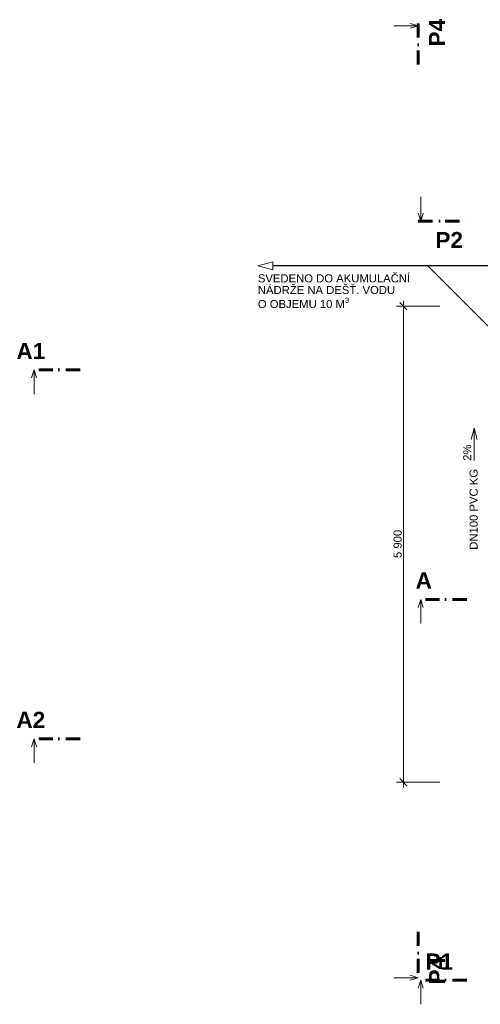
# Model space of a CAD drawing. Header units: millimetres. Extents: x 1793744 to 1819377, y -543298 to -528494.
# Tile 1 of 5: x 1793744 to 1799448, y -543298 to -531094. Entities that reach past the tile are written whole.
import ezdxf

# ---------------------------------------------------------------- set-up
doc = ezdxf.new("R2010")
doc.units = ezdxf.units.MM
doc.header["$MEASUREMENT"] = 0
doc.linetypes.add('ČÁRA ČERCHOVANÁ 3', pattern=[335.138881, 176.388884, -88.194442, 0, -70.555556])
for name, color, linetype in [('1 - ŘEZ HLAVNÍ.1', 7, 'Continuous'), ('2 - KÓTA NS.2D', 7, 'Continuous'), ('2 - ČÁRA HLAVNÍ.2D', 7, 'Continuous'), ('4 - PRVKY EXTERIÉR.3D', 7, 'Continuous'), ('Nové_2 - TEXT HLAVNÍ NS.2D', 7, 'Continuous')]:
    doc.layers.add(name, color=color, linetype=linetype)
doc.styles.add('GENEROVANÝ_STYL_1', font='Arial.ttf')
doc.styles.add('GENEROVANÝ_STYL_2', font='Arial Bold.ttf')
doc.linetypes.add('KANALIZACE - DEŠŤOVÁ', pattern='A,0,[1,ZÁKLADY1.Shx,S=4.761905,R=0,X=0,Y=0],-600,0', length=600)
doc.dimstyles.new('GENEROVANÝ_STYL__2', dxfattribs={"dimtxt": 100, "dimasz": 85.5, "dimexe": 0.18, "dimexo": 450, "dimgap": 0, "dimtad": 1, "dimdec": 0, "dimzin": 0, "dimdsep": 46, "dimtxsty": 'GENEROVANÝ_STYL_1', "dimblk": 'ARROWHEAD_6', "dimblk1": 'ARROWHEAD_6', "dimblk2": 'ARROWHEAD_6', "dimcen": 0.09, "dimclrd": 256, "dimclre": 256, "dimclrt": 256, "dimazin": 0, "dimtfac": 1, "dimtdec": 4, "dimtmove": 0, "dimatfit": 3, "dimfxl": 1, "dimtolj": 1, "dimtzin": 0, "dimarcsym": 0})

# ---------------------------------------------------------------- blocks, each defined once
blk = doc.blocks.new('Čára_1', base_point=(1813306, -534144))
at = {"layer": '2 - ČÁRA HLAVNÍ.2D', "color": 5, "linetype": 'Continuous', "lineweight": 0, "true_color": 0x1c1cff}
for p, q in [((1796693, -534144), (1796880, -534094)), ((1796693, -534144), (1796880, -534194)), ((1796880, -534094), (1796880, -534194))]:
    blk.add_line(p, q, dxfattribs=at)
at = {"layer": '2 - ČÁRA HLAVNÍ.2D', "color": 181, "linetype": 'KANALIZACE - DEŠŤOVÁ', "lineweight": 30, "true_color": 0x9e3eff}
blk.add_line((1813306, -534144), (1796880, -534144), dxfattribs=at)
blk = doc.blocks.new('Čára_4', base_point=(1799371, -536557))
at = {"layer": 'Nové_2 - TEXT HLAVNÍ NS.2D', "color": 5, "linetype": 'Continuous', "lineweight": 0, "true_color": 0x1c1cff}
for p, q in [((1799371, -536157), (1799333, -536297)), ((1799371, -536557), (1799371, -536157)), ((1799371, -536157), (1799408, -536297))]:
    blk.add_line(p, q, dxfattribs=at)
blk = doc.blocks.new('*D37', base_point=(1118812, -1697940))
at = {"layer": '2 - KÓTA NS.2D', "color": 96, "linetype": 'Continuous', "lineweight": 0, "true_color": 0x007d00}
for p, q in [((1798945, -534644), (1798411, -534644)), ((1798495, -534644), (1798495, -534577)), ((1798495, -540544), (1798495, -534644)), ((1798945, -540544), (1798411, -540544)), ((1798495, -540612), (1798495, -540544))]:
    blk.add_line(p, q, dxfattribs=at)
at = {"layer": '2 - KÓTA NS.2D', "color": 96, "linetype": 'Continuous', "lineweight": 15, "true_color": 0x007d00}
for p, q in [((1798540, -534689), (1798450, -534599)), ((1798450, -540499), (1798540, -540589))]:
    blk.add_line(p, q, dxfattribs=at)
at = {"layer": '2 - KÓTA NS.2D', "color": 96, "lineweight": 0, "true_color": 0x007d00, "insert": (1798475, -537766), "char_height": 100, "attachment_point": 7, "rotation": 90, "style": 'GENEROVANÝ_STYL_1'}
blk.add_mtext('\\A1;{\\pql;\\fArial|b0|i0|c0|p0;\\W1.000000;5\xa0900}', dxfattribs=at)
blk = doc.blocks.new('ARROWHEAD_6')
at = {"color": 0, "linetype": 'Continuous', "lineweight": 0}
for p, q in [((0, 0), (-1, 0)), ((-0.5, -0.5), (0.5, 0.5))]:
    blk.add_line(p, q, dxfattribs=at)
blk = doc.blocks.new('Řez_2', base_point=(1798680, -533591))
at = {"layer": '1 - ŘEZ HLAVNÍ.1', "color": 5, "linetype": 'Continuous', "lineweight": 0, "true_color": 0x1c1cff}
for p, q in [((1798710, -533591), (1798710, -533291)), ((1798680, -533491), (1798710, -533591)), ((1798740, -533491), (1798710, -533591))]:
    blk.add_line(p, q, dxfattribs=at)
at = {"layer": '1 - ŘEZ HLAVNÍ.1', "color": 5, "linetype": 'ČÁRA ČERCHOVANÁ 3', "lineweight": 60, "true_color": 0x1c1cff}
blk.add_line((1798680, -533591), (1799280, -533591), dxfattribs=at)
at = {"layer": '1 - ŘEZ HLAVNÍ.1', "color": 5, "lineweight": 0, "true_color": 0x1c1cff, "insert": (1798892, -533925), "char_height": 200, "attachment_point": 7, "style": 'GENEROVANÝ_STYL_2'}
blk.add_mtext('\\A1;{\\pql;\\pt0;\\fArial|b1|i0|c0|p0;\\W1.000000;P2}', dxfattribs=at)
blk = doc.blocks.new('Řez_3', base_point=(1798680, -531140))
at = {"layer": '1 - ŘEZ HLAVNÍ.1', "color": 5, "linetype": 'Continuous', "lineweight": 0, "true_color": 0x1c1cff}
for p, q in [((1798680, -531170), (1798380, -531170)), ((1798580, -531140), (1798680, -531170)), ((1798580, -531200), (1798680, -531170)), ((1798580, -542938), (1798680, -542968)), ((1798680, -542968), (1798380, -542968)), ((1798580, -542998), (1798680, -542968))]:
    blk.add_line(p, q, dxfattribs=at)
at = {"layer": '1 - ŘEZ HLAVNÍ.1', "color": 5, "linetype": 'ČÁRA ČERCHOVANÁ 3', "lineweight": 60, "true_color": 0x1c1cff}
for p, q in [((1798680, -531140), (1798680, -531740)), ((1798680, -542398), (1798680, -542998))]:
    blk.add_line(p, q, dxfattribs=at)
at = {"layer": '1 - ŘEZ HLAVNÍ.1', "color": 5, "lineweight": 0, "true_color": 0x1c1cff, "char_height": 200, "rotation": 90, "style": 'GENEROVANÝ_STYL_2'}
for s, insert, attachment_point in [('\\A1;{\\pqr;\\pt0;\\fArial|b1|i0|c0|p0;\\W1.000000;P4}', (1799013, -531085), 9), ('\\A1;{\\pql;\\pt0;\\fArial|b1|i0|c0|p0;\\W1.000000;P4}', (1799013, -543052), 7)]:
    blk.add_mtext(s, dxfattribs=dict(at, insert=insert, attachment_point=attachment_point))
blk = doc.blocks.new('Řez_4', base_point=(1814611, -542998))
at = {"layer": '4 - PRVKY EXTERIÉR.3D', "color": 5, "linetype": 'ČÁRA ČERCHOVANÁ 3', "lineweight": 60, "true_color": 0x1c1cff}
blk.add_line((1799280, -542998), (1798680, -542998), dxfattribs=at)
at = {"layer": '4 - PRVKY EXTERIÉR.3D', "color": 5, "linetype": 'Continuous', "lineweight": 0, "true_color": 0x1c1cff}
for p, q in [((1798680, -543098), (1798710, -542998)), ((1798710, -542998), (1798710, -543298)), ((1798740, -543098), (1798710, -542998))]:
    blk.add_line(p, q, dxfattribs=at)
at = {"layer": '4 - PRVKY EXTERIÉR.3D', "color": 5, "lineweight": 0, "true_color": 0x1c1cff, "insert": (1799111, -542868), "char_height": 200, "attachment_point": 9, "style": 'GENEROVANÝ_STYL_2'}
blk.add_mtext('\\A1;{\\pqr;\\pt0;\\fArial|b1|i0|c0|p0;\\W1.000000;P1}', dxfattribs=at)
blk = doc.blocks.new('Řez_5', base_point=(1814611, -538279))
at = {"layer": '1 - ŘEZ HLAVNÍ.1', "color": 5, "linetype": 'ČÁRA ČERCHOVANÁ 3', "lineweight": 60, "true_color": 0x1c1cff}
blk.add_line((1799280, -538279), (1798680, -538279), dxfattribs=at)
at = {"layer": '1 - ŘEZ HLAVNÍ.1', "color": 5, "linetype": 'Continuous', "lineweight": 0, "true_color": 0x1c1cff}
for p, q in [((1798680, -538379), (1798710, -538279)), ((1798710, -538279), (1798710, -538579)), ((1798740, -538379), (1798710, -538279))]:
    blk.add_line(p, q, dxfattribs=at)
at = {"layer": '1 - ŘEZ HLAVNÍ.1', "color": 5, "lineweight": 0, "true_color": 0x1c1cff, "insert": (1798849, -538145), "char_height": 200, "attachment_point": 9, "style": 'GENEROVANÝ_STYL_2'}
blk.add_mtext('\\A1;{\\pqr;\\pt0;\\fArial|b1|i0|c0|p0;\\W1.000000;A}', dxfattribs=at)
blk = doc.blocks.new('Řez_7', base_point=(1819242, -535435))
at = {"layer": '1 - ŘEZ HLAVNÍ.1', "color": 5, "linetype": 'ČÁRA ČERCHOVANÁ 3', "lineweight": 60, "true_color": 0x1c1cff}
blk.add_line((1794491, -535435), (1793891, -535435), dxfattribs=at)
at = {"layer": '1 - ŘEZ HLAVNÍ.1', "color": 5, "linetype": 'Continuous', "lineweight": 0, "true_color": 0x1c1cff}
for p, q in [((1793891, -535535), (1793921, -535435)), ((1793921, -535435), (1793921, -535735)), ((1793951, -535535), (1793921, -535435))]:
    blk.add_line(p, q, dxfattribs=at)
at = {"layer": '1 - ŘEZ HLAVNÍ.1', "color": 5, "lineweight": 0, "true_color": 0x1c1cff, "insert": (1794060, -535301), "char_height": 200, "attachment_point": 9, "style": 'GENEROVANÝ_STYL_2'}
blk.add_mtext('\\A1;{\\pqr;\\pt0;\\fArial|b1|i0|c0|p0;\\W1.000000;A1}', dxfattribs=at)
blk = doc.blocks.new('Řez_8', base_point=(1819242, -540006))
at = {"layer": '1 - ŘEZ HLAVNÍ.1', "color": 5, "linetype": 'ČÁRA ČERCHOVANÁ 3', "lineweight": 60, "true_color": 0x1c1cff}
blk.add_line((1794491, -540006), (1793891, -540006), dxfattribs=at)
at = {"layer": '1 - ŘEZ HLAVNÍ.1', "color": 5, "linetype": 'Continuous', "lineweight": 0, "true_color": 0x1c1cff}
for p, q in [((1793891, -540106), (1793921, -540006)), ((1793921, -540006), (1793921, -540306)), ((1793951, -540106), (1793921, -540006))]:
    blk.add_line(p, q, dxfattribs=at)
at = {"layer": '1 - ŘEZ HLAVNÍ.1', "color": 5, "lineweight": 0, "true_color": 0x1c1cff, "insert": (1794060, -539872), "char_height": 200, "attachment_point": 9, "style": 'GENEROVANÝ_STYL_2'}
blk.add_mtext('\\A1;{\\pqr;\\pt0;\\fArial|b1|i0|c0|p0;\\W1.000000;A2}', dxfattribs=at)

msp = doc.modelspace()

# ---------------------------------------------------------------- linework, layer by layer
at = {"layer": '2 - ČÁRA HLAVNÍ.2D', "color": 181, "linetype": 'KANALIZACE - DEŠŤOVÁ', "lineweight": 30, "true_color": 0x9e3eff}
msp.add_line((1799546.5, -534890.4), (1798800.3, -534144.2), dxfattribs=at)

# ---------------------------------------------------------------- block references
at = {"layer": '1 - ŘEZ HLAVNÍ.1', "color": 5, "lineweight": 60, "true_color": 0x1c1cff}
for name, p in [('Řez_3', (1798679.7, -531139.6)), ('Řez_2', (1798679.7, -533591.3)), ('Řez_7', (1819242.1, -535434.5)), ('Řez_5', (1814611.1, -538278.6)), ('Řez_8', (1819242.1, -540005.8))]:
    msp.add_blockref(name, p, dxfattribs=at)
at = {"layer": '2 - ČÁRA HLAVNÍ.2D', "color": 181, "linetype": 'KANALIZACE - DEŠŤOVÁ', "lineweight": 30, "true_color": 0x9e3eff}
msp.add_blockref('Čára_1', (1813306.5, -534144.2), dxfattribs=at)
at = {"layer": '4 - PRVKY EXTERIÉR.3D', "color": 5, "lineweight": 60, "true_color": 0x1c1cff}
msp.add_blockref('Řez_4', (1814611.1, -542997.7), dxfattribs=at)
at = {"layer": 'Nové_2 - TEXT HLAVNÍ NS.2D', "color": 5, "linetype": 'Continuous', "lineweight": 0, "true_color": 0x1c1cff}
msp.add_blockref('Čára_4', (1799371, -536556.6), dxfattribs=at)

# ---------------------------------------------------------------- texts
at = {"layer": 'Nové_2 - TEXT HLAVNÍ NS.2D', "color": 5, "linetype": 'Continuous', "lineweight": 0, "true_color": 0x1c1cff, "insert": (1796693.2, -534249.7), "char_height": 100, "attachment_point": 1, "line_spacing_factor": 0.866591, "style": 'GENEROVANÝ_STYL_1'}
msp.add_mtext('\\A1;{\\pql;\\fArial|b0|i0|c0|p0;\\W1.000000;SVEDENO DO AKUMULAČNÍ\\P\\pql;\\fArial|b0|i0|c0|p0;\\W1.000000;NÁDRŽE NA DEŠŤ. VODU \\P\\pql;\\fArial|b0|i0|c0|p0;\\W1.000000;O OBJEMU 10 M\\fArial|b0|i0|c0|p0;\\W1.000000;\\A1{\\H.66x;\\S3^  ;}}', dxfattribs=at)
at = {"layer": 'Nové_2 - TEXT HLAVNÍ NS.2D', "color": 5, "linetype": 'Continuous', "lineweight": 0, "true_color": 0x1c1cff, "char_height": 100, "rotation": 90, "style": 'GENEROVANÝ_STYL_1'}
for s, insert, attachment_point in [('\\A1;{\\pqr;\\fArial|b0|i0|c0|p0;\\W1.000000;2%}', (1799236.7, -536359.1), 3), ('\\A1;{\\pql;\\fArial|b0|i0|c0|p0;\\W1.000000;DN100 PVC KG}', (1799315.2, -537664), 1)]:
    msp.add_mtext(s, dxfattribs=dict(at, insert=insert, attachment_point=attachment_point))

# ---------------------------------------------------------------- dimensions: what is measured, and where the dimension line sits
at = {"layer": '2 - KÓTA NS.2D', "color": 96, "linetype": 'Continuous', "lineweight": 0, "true_color": 0x007d00}
dim = msp.add_linear_dim(base=(1798495.1, -534644.2), p1=(1800046.5, -540544.2), p2=(1800046.5, -534644.2), angle=90, dimstyle='GENEROVANÝ_STYL__2', dxfattribs=at)
dim.commit()
dim.dimension.update_dxf_attribs({"geometry": '*D37', "text_midpoint": (1798425.1, -537589.2), "dimtype": 160, "text_rotation": 90})

doc.saveas('drawing.dxf')
